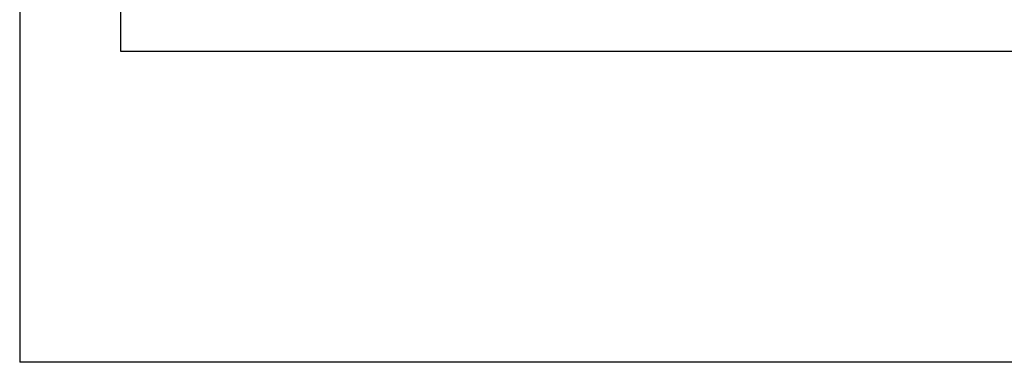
# Model space of a CAD drawing. Header units: millimetres. Extents: x -155361 to 49141, y -33787 to 6941.
# Tile 37 of 44: x -22280 to -21397, y 4380 to 4687. Entities that reach past the tile are written whole.
import ezdxf

# ---------------------------------------------------------------- set-up
doc = ezdxf.new("R2010")
doc.units = ezdxf.units.MM

msp = doc.modelspace()

# ---------------------------------------------------------------- linework, layer by layer
for p, q in [((-22280.48, 6940.9), (-22280.48, 4380.11)), ((-22190.09, 4849.02), (-22190.09, 4659.02)), ((-22190.09, 4659.02), (-22135.09, 4659.02)), ((-22135.09, 4659.02), (-20551.86, 4659.02)), ((-21305.65, 4380.11), (-22280.48, 4380.11))]:
    msp.add_line(p, q)

doc.saveas('drawing.dxf')
